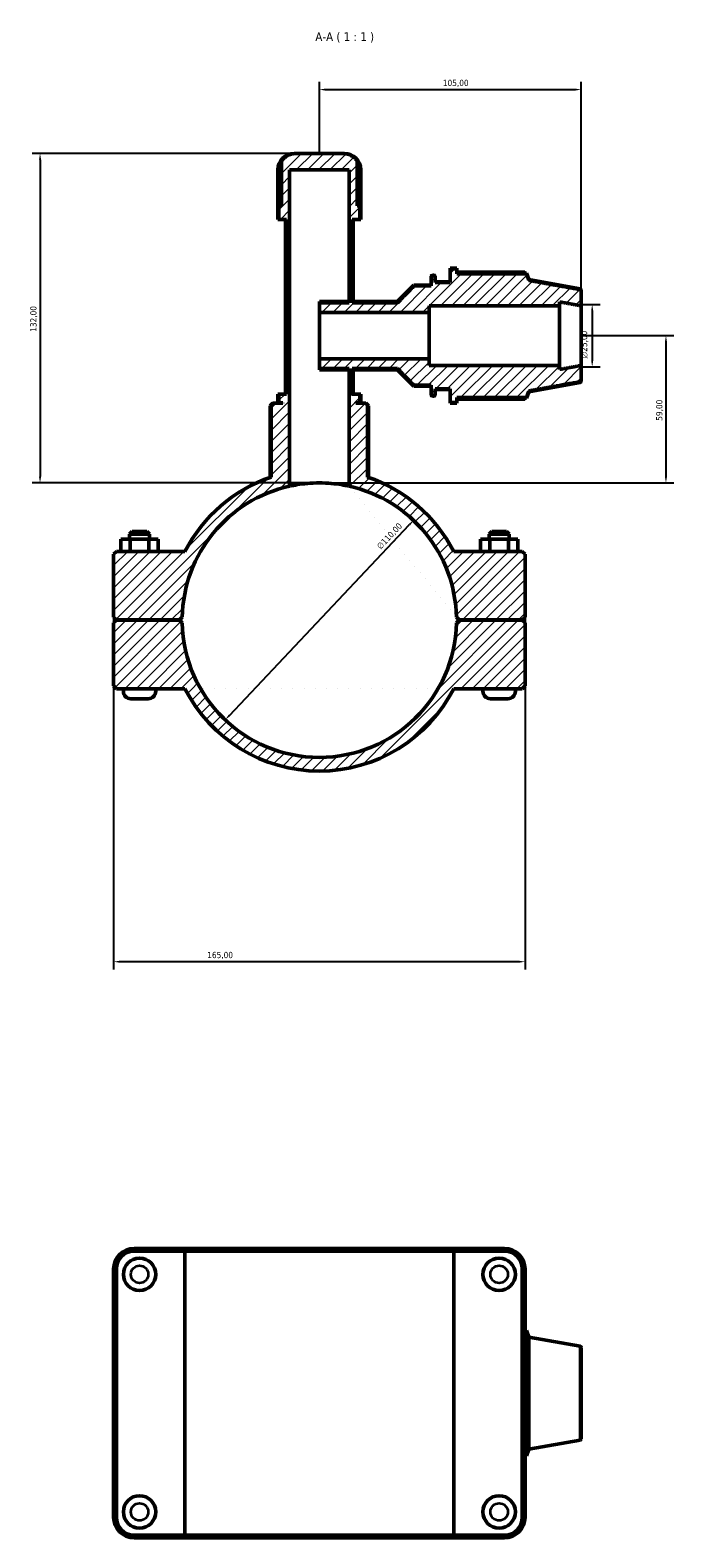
# Model space of a CAD drawing. Header units: millimetres. Extents: x 0 to 904, y -25 to 1297.
# Tile 6 of 6: x 299 to 557, y 693 to 1297. Entities that reach past the tile are written whole.
import ezdxf

# ---------------------------------------------------------------- set-up
doc = ezdxf.new("R2010")
doc.units = ezdxf.units.MM
for name, color, linetype, lineweight in [('Dimension (ISO)', 7, 'Continuous', 25), ('Hatch (ISO)', 7, 'Continuous', 18), ('Symbol (ISO)', 7, 'Continuous', 25), ('Visible (ISO)', 7, 'Continuous', 50), ('Visible Narrow (ISO)', 7, 'Continuous', 35)]:
    doc.layers.add(name, color=color, linetype=linetype, lineweight=lineweight)
doc.styles.add('Label Text (ISO)', font='tahoma.ttf')
doc.styles.add('Note Text (ISO)', font='tahoma.ttf')
doc.dimstyles.new('Default (ISO)', dxfattribs={"dimtxt": 2.5, "dimasz": 2.5, "dimexe": 3.175, "dimexo": 0, "dimgap": 0.762, "dimtad": 1, "dimrnd": 1e-08, "dimzin": 0, "dimtxsty": 'Note Text (ISO)', "dimcen": 0.09, "dimdle": 10, "dimclrd": 256, "dimclre": 256, "dimclrt": 232, "dimazin": 0, "dimtfac": 1.40208, "dimtmove": 0, "dimatfit": 3, "dimfxl": 1, "dimtolj": 1, "dimtzin": 0, "dimlwd": -1, "dimlwe": -1, "dimarcsym": 0})

# ---------------------------------------------------------------- blocks, each defined once
blk = doc.blocks.new('*D7')
at = {"layer": 'Defpoints', "color": 0, "transparency": 16777216}
for p in [(405.93, 1247.79), (303.28, 1115.79), (415.31, 1115.79)]:
    blk.add_point(p, dxfattribs=at)
at = {"layer": 'Dimension (ISO)', "transparency": 16777216}
for p, q in [((405.93, 1247.79), (300.11, 1247.79)), ((303.28, 1245.29), (303.28, 1118.29)), ((415.31, 1115.79), (300.11, 1115.79))]:
    blk.add_line(p, q, dxfattribs=at)
for points in [[(302.86, 1245.29), (303.7, 1245.29), (303.28, 1247.79)], [(302.86, 1118.29), (303.7, 1118.29), (303.28, 1115.79)]]:
    blk.add_solid(points, dxfattribs=at)
at = {"layer": 'Dimension (ISO)', "color": 232, "true_color": 0xca0064, "transparency": 16777216, "insert": (299.35, 1176.34), "char_height": 2.5, "attachment_point": 1, "rotation": 90, "style": 'Note Text (ISO)'}
blk.add_mtext('\\A1;132,00', dxfattribs=at)
blk = doc.blocks.new('*D8')
at = {"layer": 'Defpoints', "color": 0, "transparency": 16777216}
for p in [(520.28, 1187.29), (520.28, 1162.29), (524.71, 1162.29)]:
    blk.add_point(p, dxfattribs=at)
at = {"layer": 'Dimension (ISO)', "transparency": 16777216}
for p, q in [((520.28, 1187.29), (527.88, 1187.29)), ((524.71, 1184.79), (524.71, 1164.79)), ((520.28, 1162.29), (527.88, 1162.29))]:
    blk.add_line(p, q, dxfattribs=at)
for points in [[(524.29, 1184.79), (525.13, 1184.79), (524.71, 1187.29)], [(524.29, 1164.79), (525.13, 1164.79), (524.71, 1162.29)]]:
    blk.add_solid(points, dxfattribs=at)
at = {"layer": 'Dimension (ISO)', "color": 232, "true_color": 0xca0064, "transparency": 16777216, "insert": (520.19, 1165.74), "char_height": 2.5, "attachment_point": 1, "rotation": 90, "style": 'Note Text (ISO)'}
blk.add_mtext('\\A1;\\fAIGDT|b0|i0;\\H2.5000;\\ln\\fTahoma|b0|i0;\\H2.5000;25,00', dxfattribs=at)
blk = doc.blocks.new('*D9')
at = {"layer": 'Defpoints', "color": 0, "transparency": 16777216}
for p in [(453.05, 1100.77), (377.51, 1020.81)]:
    blk.add_point(p, dxfattribs=at)
at = {"layer": 'Dimension (ISO)', "transparency": 16777216}
blk.add_line((379.23, 1022.63), (451.34, 1098.95), dxfattribs=at)
for points in [[(451.03, 1099.24), (451.64, 1098.67), (453.05, 1100.77)], [(378.92, 1022.92), (379.53, 1022.34), (377.51, 1020.81)]]:
    blk.add_solid(points, dxfattribs=at)
at = {"layer": 'Dimension (ISO)', "color": 232, "true_color": 0xca0064, "transparency": 16777216, "insert": (438.04, 1090.67), "char_height": 2.5, "attachment_point": 1, "rotation": 46.62502, "style": 'Note Text (ISO)'}
blk.add_mtext('\\A1;∅110,00', dxfattribs=at)
blk = doc.blocks.new('*D10')
at = {"layer": 'Defpoints', "color": 0, "transparency": 16777216}
for p in [(520.28, 1174.79), (415.31, 1115.79), (554.28, 1115.79)]:
    blk.add_point(p, dxfattribs=at)
at = {"layer": 'Dimension (ISO)', "transparency": 16777216}
for p, q in [((520.28, 1174.79), (557.46, 1174.79)), ((554.28, 1172.29), (554.28, 1118.29)), ((415.31, 1115.79), (557.46, 1115.79))]:
    blk.add_line(p, q, dxfattribs=at)
for points in [[(553.86, 1172.29), (554.7, 1172.29), (554.28, 1174.79)], [(553.86, 1118.29), (554.7, 1118.29), (554.28, 1115.79)]]:
    blk.add_solid(points, dxfattribs=at)
at = {"layer": 'Dimension (ISO)', "color": 232, "true_color": 0xca0064, "transparency": 16777216, "insert": (550.35, 1140.69), "char_height": 2.5, "attachment_point": 1, "rotation": 90, "style": 'Note Text (ISO)'}
blk.add_mtext('\\A1;59,00', dxfattribs=at)
blk = doc.blocks.new('*D11')
at = {"layer": 'Defpoints', "color": 0, "transparency": 16777216}
for p in [(520.28, 1273.4), (415.28, 1247.79), (520.28, 1187.29)]:
    blk.add_point(p, dxfattribs=at)
at = {"layer": 'Dimension (ISO)', "transparency": 16777216}
for p, q in [((415.28, 1247.79), (415.28, 1276.58)), ((520.28, 1187.29), (520.28, 1276.58)), ((417.78, 1273.4), (517.78, 1273.4))]:
    blk.add_line(p, q, dxfattribs=at)
for points in [[(417.78, 1273.82), (417.78, 1272.99), (415.28, 1273.4)], [(517.78, 1273.82), (517.78, 1272.99), (520.28, 1273.4)]]:
    blk.add_solid(points, dxfattribs=at)
at = {"layer": 'Dimension (ISO)', "color": 232, "true_color": 0xca0064, "transparency": 16777216, "insert": (464.83, 1277.34), "char_height": 2.5, "attachment_point": 1, "style": 'Note Text (ISO)'}
blk.add_mtext('\\A1;105,00', dxfattribs=at)
blk = doc.blocks.new('*D12')
at = {"layer": 'Defpoints', "color": 0, "transparency": 16777216}
for p in [(332.78, 1061.94), (497.78, 1061.94), (332.78, 923.89)]:
    blk.add_point(p, dxfattribs=at)
at = {"layer": 'Dimension (ISO)', "transparency": 16777216}
for p, q in [((332.78, 1061.94), (332.78, 920.72)), ((497.78, 1061.94), (497.78, 920.72)), ((495.28, 923.89), (335.28, 923.89))]:
    blk.add_line(p, q, dxfattribs=at)
for points in [[(335.28, 924.31), (335.28, 923.47), (332.78, 923.89)], [(495.28, 924.31), (495.28, 923.47), (497.78, 923.89)]]:
    blk.add_solid(points, dxfattribs=at)
at = {"layer": 'Dimension (ISO)', "color": 232, "true_color": 0xca0064, "transparency": 16777216, "insert": (370.33, 927.83), "char_height": 2.5, "attachment_point": 1, "style": 'Note Text (ISO)'}
blk.add_mtext('\\A1;165,00', dxfattribs=at)

msp = doc.modelspace()

# ---------------------------------------------------------------- hatches: boundary and pattern name
at = {"layer": 'Hatch (ISO)'}
h = msp.add_hatch(dxfattribs=at)
h.set_pattern_fill('ANSI31', color=256, scale=25.4, style=0)
h.set_pattern_definition([(45, (0, 0), (-2.245064, 2.245064), [])])
edge = h.paths.add_edge_path()
edge.add_ellipse((415.2812, 1060.7916), major_axis=(54.988, -1.1499), ratio=1, start_angle=182.3960435, end_angle=360)
edge.add_line((470.2692, 1059.6416), (471.3812, 1060.7416))
edge.add_line((471.3812, 1060.7416), (496.6812, 1060.7416))
edge.add_line((496.6812, 1060.7416), (497.7812, 1059.6416))
edge.add_line((497.7812, 1059.6416), (497.7812, 1034.3916))
edge.add_line((497.7812, 1034.3916), (496.6812, 1033.2916))
edge.add_line((496.6812, 1033.2916), (469.17, 1033.2916))
edge.add_ellipse((415.2812, 1060.7916), major_axis=(-53.8888, -27.5), ratio=1, start_angle=0, end_angle=125.9286164, ccw=False)
edge.add_line((361.3924, 1033.2916), (333.8812, 1033.2916))
edge.add_line((333.8812, 1033.2916), (332.7812, 1034.3916))
edge.add_line((332.7812, 1034.3916), (332.7812, 1059.6416))
edge.add_line((332.7812, 1059.6416), (333.8812, 1060.7416))
edge.add_line((333.8812, 1060.7416), (359.1812, 1060.7416))
edge.add_line((359.1812, 1060.7416), (360.2932, 1059.6416))
edge = h.paths.add_edge_path()
edge.add_spline(control_points=[(434.6167, 1146.6916), (434.0399, 1147.258), (433.4953, 1147.7916)], knot_values=[0, 0, 0, 0.15708024, 0.15708024, 0.15708024], weights=[1, 1.00042936, 1], degree=2, periodic=0)
edge.add_line((433.4953, 1147.7916), (429.964, 1147.7916))
edge.add_line((429.964, 1147.7916), (429.964, 1147.8916))
edge.add_line((429.964, 1147.8916), (431.5218, 1147.8916))
edge.add_line((431.5218, 1147.8916), (431.5218, 1151.3916))
edge.add_line((431.5218, 1151.3916), (428.3961, 1151.3916))
edge.add_line((428.3961, 1151.3916), (428.3961, 1161.6767))
edge.add_line((428.3961, 1161.6767), (446.5622, 1161.6767))
edge.add_spline(control_points=[(446.5622, 1161.6767), (449.191, 1158.9444), (453.1812, 1154.8853)], knot_values=[0, 0, 0, 0.94834284, 0.94834284, 0.94834284], weights=[1, 1.02071624, 1], degree=2, periodic=0)
edge.add_line((453.1812, 1154.8853), (460.1812, 1154.8853))
edge.add_line((460.1812, 1154.8853), (460.1812, 1151.2833))
edge.add_spline(control_points=[(460.1812, 1151.2833), (460.1812, 1151.2206), (460.1958, 1151.1468), (460.2433, 1151.0312), (460.2846, 1150.9688), (460.3721, 1150.8807), (460.4336, 1150.8392), (460.5474, 1150.7918), (460.6197, 1150.7772), (460.6812, 1150.7772)], knot_values=[-0.07450009, -0.07450009, -0.07450009, -0.07450009, -0.05568679, -0.05568679, -0.03699443, -0.03699443, -0.01844124, -0.01844124, 0, 0, 0, 0], degree=3, periodic=0)
edge.add_line((460.6812, 1150.7772), (461.1812, 1150.7772))
edge.add_spline(control_points=[(461.1812, 1150.7772), (461.2427, 1150.7772), (461.315, 1150.7918), (461.4288, 1150.8392), (461.4904, 1150.8807), (461.5778, 1150.9688), (461.6191, 1151.0312), (461.6667, 1151.1468), (461.6812, 1151.2206), (461.6812, 1151.2833)], knot_values=[0, 0, 0, 0, 0.01844124, 0.01844124, 0.03699443, 0.03699443, 0.05568679, 0.05568679, 0.07450009, 0.07450009, 0.07450009, 0.07450009], degree=3, periodic=0)
edge.add_line((461.6812, 1151.2833), (461.6812, 1153.5135))
edge.add_line((461.6812, 1153.5135), (467.7812, 1153.5135))
edge.add_line((467.7812, 1153.5135), (467.7812, 1148.0484))
edge.add_line((467.7812, 1148.0484), (470.4812, 1148.0484))
edge.add_line((470.4812, 1148.0484), (470.4812, 1149.9579))
edge.add_line((470.4812, 1149.9579), (498.3141, 1149.9579))
edge.add_spline(control_points=[(498.3141, 1149.9579), (498.8254, 1151.3782), (499.2812, 1152.6482)], knot_values=[0.19208313, 0.19208313, 0.19208313, 0.48884904, 0.48884904, 0.48884904], weights=[1.00207721, 1.00264323, 1], degree=2, periodic=0)
edge.add_spline(control_points=[(499.2812, 1152.6482), (510.5105, 1154.6559), (519.868, 1156.339)], knot_values=[0, 0, 0, 2.09150505, 2.09150505, 2.09150505], weights=[1, 1.00402193, 1], degree=2, periodic=0)
edge.add_spline(control_points=[(519.868, 1156.339), (519.9043, 1156.3455), (519.94, 1156.3564), (520.0283, 1156.3934), (520.0898, 1156.4351), (520.1774, 1156.5238), (520.2188, 1156.5867), (520.2666, 1156.7034), (520.2812, 1156.7781), (520.2812, 1156.8416)], knot_values=[0.00825735, 0.00825735, 0.00825735, 0.00825735, 0.01839275, 0.01839275, 0.03697356, 0.03697356, 0.05579058, 0.05579058, 0.0748164, 0.0748164, 0.0748164, 0.0748164], degree=3, periodic=0)
edge.add_line((520.2812, 1156.8416), (520.2812, 1162.8564))
edge.add_spline(control_points=[(520.2812, 1162.8564), (516.1822, 1162.0995), (511.5312, 1161.2491)], knot_values=[0, 0, 0, 0.88964119, 0.88964119, 0.88964119], weights=[1, 1.00183866, 1], degree=2, periodic=0)
edge.add_line((511.5312, 1161.2491), (511.5312, 1162.8564))
edge.add_line((511.5312, 1162.8564), (459.2812, 1162.8564))
edge.add_line((459.2812, 1162.8564), (459.2812, 1165.5073))
edge.add_line((459.2812, 1165.5073), (415.2812, 1165.5073))
edge.add_line((415.2812, 1165.5073), (415.2812, 1161.6767))
edge.add_line((415.2812, 1161.6767), (427.2164, 1161.6767))
edge.add_line((427.2164, 1161.6767), (427.2164, 1114.481))
edge.add_ellipse((415.2812, 1060.7916), major_axis=(11.9351, 53.6894), ratio=1, start_angle=283.7310648, end_angle=360, ccw=False)
edge.add_line((470.2692, 1061.9415), (471.3812, 1060.8416))
edge.add_line((471.3812, 1060.8416), (496.6812, 1060.8416))
edge.add_line((496.6812, 1060.8416), (497.7812, 1061.9416))
edge.add_line((497.7812, 1061.9416), (497.7812, 1087.1916))
edge.add_line((497.7812, 1087.1916), (496.6812, 1088.2916))
edge.add_line((496.6812, 1088.2916), (469.17, 1088.2916))
edge.add_ellipse((415.2812, 1060.7916), major_axis=(53.8888, 27.5), ratio=1, start_angle=0, end_angle=44.3259046)
edge.add_line((434.6167, 1118.1186), (434.6167, 1146.6916))
edge = h.paths.add_edge_path()
edge.add_spline(control_points=[(397.0671, 1147.7916), (396.5225, 1147.258), (395.9458, 1146.6916)], knot_values=[0, 0, 0, 0.15708024, 0.15708024, 0.15708024], weights=[1, 1.00042936, 1], degree=2, periodic=0)
edge.add_line((395.9458, 1146.6916), (395.9458, 1118.1186))
edge.add_ellipse((415.2812, 1060.7916), major_axis=(-19.3355, 57.327), ratio=1, start_angle=0, end_angle=44.3259046)
edge.add_line((361.3924, 1088.2916), (333.8812, 1088.2916))
edge.add_line((333.8812, 1088.2916), (332.7812, 1087.1916))
edge.add_line((332.7812, 1087.1916), (332.7812, 1061.9416))
edge.add_line((332.7812, 1061.9416), (333.8812, 1060.8416))
edge.add_line((333.8812, 1060.8416), (359.1812, 1060.8416))
edge.add_line((359.1812, 1060.8416), (360.2932, 1061.9415))
edge.add_ellipse((415.2812, 1060.7916), major_axis=(-54.988, 1.1499), ratio=1, start_angle=283.7310648, end_angle=360, ccw=False)
edge.add_line((403.3461, 1114.481), (403.3461, 1241.1916))
edge.add_line((403.3461, 1241.1916), (427.2164, 1241.1916))
edge.add_line((427.2164, 1241.1916), (427.2164, 1187.9065))
edge.add_line((427.2164, 1187.9065), (415.2812, 1187.9065))
edge.add_line((415.2812, 1187.9065), (415.2812, 1184.0758))
edge.add_line((415.2812, 1184.0758), (459.2812, 1184.0758))
edge.add_line((459.2812, 1184.0758), (459.2812, 1186.7267))
edge.add_line((459.2812, 1186.7267), (511.5312, 1186.7267))
edge.add_line((511.5312, 1186.7267), (511.5312, 1188.3341))
edge.add_spline(control_points=[(511.5312, 1188.3341), (516.1822, 1187.4837), (520.2812, 1186.7267)], knot_values=[0, 0, 0, 0.88964119, 0.88964119, 0.88964119], weights=[1, 1.00183866, 1], degree=2, periodic=0)
edge.add_line((520.2812, 1186.7267), (520.2812, 1192.7416))
edge.add_spline(control_points=[(520.2812, 1192.7416), (520.2812, 1192.805), (520.2666, 1192.8797), (520.2188, 1192.9964), (520.1774, 1193.0593), (520.0898, 1193.148), (520.0283, 1193.1897), (519.94, 1193.2267), (519.9043, 1193.2376), (519.868, 1193.2441)], knot_values=[0.22452488, 0.22452488, 0.22452488, 0.22452488, 0.24355069, 0.24355069, 0.26236771, 0.26236771, 0.28094853, 0.28094853, 0.29108392, 0.29108392, 0.29108392, 0.29108392], degree=3, periodic=0)
edge.add_spline(control_points=[(519.868, 1193.2441), (510.5105, 1194.9272), (499.2812, 1196.9349)], knot_values=[0, 0, 0, 2.09150505, 2.09150505, 2.09150505], weights=[1, 1.00402193, 1], degree=2, periodic=0)
edge.add_spline(control_points=[(499.2812, 1196.9349), (498.8254, 1198.2049), (498.3141, 1199.6252)], knot_values=[0, 0, 0, 0.29676591, 0.29676591, 0.29676591], weights=[1, 1.00264323, 1.00207721], degree=2, periodic=0)
edge.add_line((498.3141, 1199.6252), (470.4812, 1199.6252))
edge.add_line((470.4812, 1199.6252), (470.4812, 1201.5347))
edge.add_line((470.4812, 1201.5347), (467.7812, 1201.5347))
edge.add_line((467.7812, 1201.5347), (467.7812, 1196.0697))
edge.add_line((467.7812, 1196.0697), (461.6812, 1196.0697))
edge.add_line((461.6812, 1196.0697), (461.6812, 1198.2998))
edge.add_spline(control_points=[(461.6812, 1198.2998), (461.6812, 1198.3625), (461.6667, 1198.4364), (461.6191, 1198.552), (461.5778, 1198.6143), (461.4904, 1198.7024), (461.4288, 1198.7439), (461.315, 1198.7914), (461.2427, 1198.8059), (461.1812, 1198.8059)], knot_values=[-0.07450009, -0.07450009, -0.07450009, -0.07450009, -0.05568679, -0.05568679, -0.03699443, -0.03699443, -0.01844124, -0.01844124, 0, 0, 0, 0], degree=3, periodic=0)
edge.add_line((461.1812, 1198.8059), (460.6812, 1198.8059))
edge.add_spline(control_points=[(460.6812, 1198.8059), (460.6197, 1198.8059), (460.5474, 1198.7914), (460.4336, 1198.7439), (460.3721, 1198.7024), (460.2846, 1198.6143), (460.2433, 1198.552), (460.1958, 1198.4364), (460.1812, 1198.3625), (460.1812, 1198.2998)], knot_values=[0, 0, 0, 0, 0.01844124, 0.01844124, 0.03699443, 0.03699443, 0.05568679, 0.05568679, 0.07450009, 0.07450009, 0.07450009, 0.07450009], degree=3, periodic=0)
edge.add_line((460.1812, 1198.2998), (460.1812, 1194.6979))
edge.add_line((460.1812, 1194.6979), (453.1812, 1194.6979))
edge.add_spline(control_points=[(453.1812, 1194.6979), (449.191, 1190.6388), (446.5622, 1187.9065)], knot_values=[0, 0, 0, 0.94834284, 0.94834284, 0.94834284], weights=[1, 1.02071624, 1], degree=2, periodic=0)
edge.add_line((446.5622, 1187.9065), (428.3961, 1187.9065))
edge.add_line((428.3961, 1187.9065), (428.3961, 1221.3916))
edge.add_line((428.3961, 1221.3916), (431.5218, 1221.3916))
edge.add_line((431.5218, 1221.3916), (431.5218, 1226.7916))
edge.add_line((431.5218, 1226.7916), (430.4568, 1226.7916))
edge.add_line((430.4568, 1226.7916), (430.4568, 1244.742))
edge.add_spline(control_points=[(430.4568, 1244.742), (430.4388, 1244.7695), (430.4205, 1244.7968), (430.1524, 1245.1917), (429.8632, 1245.5327), (429.2747, 1246.112), (428.9198, 1246.4022), (428.1566, 1246.9012), (427.7484, 1247.1101), (426.9536, 1247.4324), (426.4922, 1247.5717), (425.5503, 1247.7511), (425.0697, 1247.7916), (424.6301, 1247.7916)], knot_values=[2.36690246, 2.36690246, 2.36690246, 2.36690246, 2.37594084, 2.37594084, 2.49825426, 2.49825426, 2.62368817, 2.62368817, 2.74912208, 2.74912208, 2.88099062, 2.88099062, 3.01285916, 3.01285916, 3.01285916, 3.01285916], degree=3, periodic=0)
edge.add_line((424.6301, 1247.7916), (405.9323, 1247.7916))
edge.add_spline(control_points=[(405.9323, 1247.7916), (405.4927, 1247.7916), (405.0122, 1247.7511), (404.0702, 1247.5717), (403.6089, 1247.4324), (402.8141, 1247.1101), (402.4058, 1246.9012), (401.6426, 1246.4022), (401.2878, 1246.112), (400.6993, 1245.5327), (400.41, 1245.1917), (400.1419, 1244.7968), (400.1237, 1244.7695), (400.1057, 1244.742)], knot_values=[5.0357572, 5.0357572, 5.0357572, 5.0357572, 5.16762574, 5.16762574, 5.29949428, 5.29949428, 5.42492818, 5.42492818, 5.55036209, 5.55036209, 5.67267552, 5.67267552, 5.6817139, 5.6817139, 5.6817139, 5.6817139], degree=3, periodic=0)
edge.add_line((400.1057, 1244.742), (400.1057, 1226.7916))
edge.add_line((400.1057, 1226.7916), (399.0407, 1226.7916))
edge.add_line((399.0407, 1226.7916), (399.0407, 1221.3916))
edge.add_line((399.0407, 1221.3916), (402.1663, 1221.3916))
edge.add_line((402.1663, 1221.3916), (402.1663, 1151.3916))
edge.add_line((402.1663, 1151.3916), (399.0407, 1151.3916))
edge.add_line((399.0407, 1151.3916), (399.0407, 1147.8916))
edge.add_line((399.0407, 1147.8916), (400.5984, 1147.8916))
edge.add_line((400.5984, 1147.8916), (400.5984, 1147.7916))
edge.add_line((400.5984, 1147.7916), (397.0671, 1147.7916))

# ---------------------------------------------------------------- linework, layer by layer
at = {"layer": 'Visible (ISO)'}
for p, q in [((400.1057, 1244.742), (400.1057, 1226.7916)), ((405.9323, 1247.7916), (405.2212, 1247.7916)), ((424.6301, 1247.7916), (405.9323, 1247.7916)), ((425.3413, 1247.7916), (424.6301, 1247.7916)), ((430.4568, 1226.7916), (430.4568, 1244.742)), ((398.6212, 1221.3916), (398.6212, 1241.1916)), ((398.666, 1226.7916), (398.666, 1241.1916)), ((403.3461, 1114.481), (403.3461, 1241.1916)), ((403.3461, 1241.1916), (427.2164, 1241.1916)), ((427.2164, 1241.1916), (427.2164, 1187.9065)), ((431.8964, 1241.1916), (431.8964, 1226.7916)), ((431.9413, 1221.3916), (431.9413, 1241.1916)), ((398.666, 1226.7916), (399.0407, 1226.7916)), ((400.1057, 1226.7916), (399.0407, 1226.7916)), ((399.0407, 1226.7916), (399.0407, 1221.3916)), ((431.5218, 1226.7916), (430.4568, 1226.7916)), ((431.5218, 1221.3916), (431.5218, 1226.7916)), ((431.5218, 1226.7916), (431.8964, 1226.7916)), ((399.0407, 1221.3916), (398.6212, 1221.3916)), ((399.0407, 1221.3916), (402.1663, 1221.3916)), ((401.6503, 1151.3916), (401.6503, 1221.3916)), ((402.1663, 1221.3916), (402.1663, 1151.3916)), ((428.3961, 1187.9065), (428.3961, 1221.3916)), ((428.3961, 1221.3916), (431.5218, 1221.3916)), ((428.9122, 1188.4225), (428.9122, 1221.3916)), ((431.9413, 1221.3916), (431.5218, 1221.3916)), ((460.1812, 1198.2998), (460.1812, 1198.5916)), ((460.1812, 1198.2998), (460.1812, 1194.6979)), ((460.6812, 1199.0916), (461.1812, 1199.0916)), ((461.1812, 1198.8059), (460.6812, 1198.8059)), ((461.6812, 1198.5916), (461.6812, 1198.2998)), ((461.6812, 1196.0697), (461.6812, 1198.2998)), ((461.6812, 1196.3916), (467.7812, 1196.3916)), ((467.7812, 1201.5347), (467.7812, 1201.7916)), ((467.7812, 1201.7916), (470.4812, 1201.7916)), ((470.4812, 1201.5347), (467.7812, 1201.5347)), ((467.7812, 1201.5347), (467.7812, 1196.0697)), ((470.4812, 1201.5347), (470.4812, 1201.7916)), ((470.4812, 1199.6252), (470.4812, 1201.5347)), ((497.6262, 1200.1966), (470.4812, 1200.1966)), ((470.4812, 1199.9016), (498.3141, 1199.9016)), ((498.3141, 1199.6252), (470.4812, 1199.6252)), ((499.2812, 1197.2444), (498.3141, 1199.9016)), ((498.3141, 1199.6252), (498.3141, 1199.9016)), ((499.2812, 1196.9349), (499.2812, 1197.2444)), ((519.868, 1193.6144), (499.2812, 1197.2444)), ((446.5622, 1188.4225), (453.1812, 1195.0416)), ((453.1812, 1194.6979), (453.1812, 1195.0416)), ((453.1812, 1195.0416), (460.1812, 1195.0416)), ((460.1812, 1194.6979), (453.1812, 1194.6979)), ((467.7812, 1196.0697), (461.6812, 1196.0697)), ((520.2812, 1193.122), (520.2812, 1192.7416)), ((520.2812, 1186.7267), (520.2812, 1192.7416)), ((415.2812, 1187.9065), (415.2812, 1188.4225)), ((415.2812, 1188.4225), (427.2164, 1188.4225)), ((427.2164, 1187.9065), (415.2812, 1187.9065)), ((415.2812, 1187.9065), (415.2812, 1184.0758)), ((428.3961, 1187.9065), (428.9122, 1188.4225)), ((446.5622, 1187.9065), (428.3961, 1187.9065)), ((428.9122, 1188.4225), (446.5622, 1188.4225)), ((446.5622, 1187.9065), (446.5622, 1188.4225)), ((459.2812, 1184.0758), (459.2812, 1186.7267)), ((459.2812, 1186.7267), (511.5312, 1186.7267)), ((511.5312, 1186.7267), (511.5312, 1188.3341)), ((511.5312, 1162.8564), (511.5312, 1186.7267)), ((520.2812, 1162.8564), (520.2812, 1186.7267)), ((415.2812, 1184.0758), (459.2812, 1184.0758)), ((415.2812, 1165.5073), (415.2812, 1184.0758)), ((459.2812, 1165.5073), (459.2812, 1184.0758)), ((459.2812, 1165.5073), (415.2812, 1165.5073)), ((415.2812, 1165.5073), (415.2812, 1161.6767)), ((415.2812, 1161.6767), (427.2164, 1161.6767)), ((415.2812, 1161.1606), (415.2812, 1161.6767)), ((415.2812, 1161.1606), (427.2164, 1161.1606)), ((427.2164, 1161.6767), (427.2164, 1114.481)), ((428.3961, 1151.3916), (428.3961, 1161.6767)), ((428.3961, 1161.6767), (446.5622, 1161.6767)), ((428.9122, 1161.1606), (428.3961, 1161.6767)), ((428.9122, 1161.1606), (446.5622, 1161.1606)), ((428.9122, 1151.3916), (428.9122, 1161.1606)), ((446.5622, 1161.1606), (446.5622, 1161.6767)), ((446.5622, 1161.1606), (453.1812, 1154.5416)), ((459.2812, 1162.8564), (459.2812, 1165.5073)), ((511.5312, 1162.8564), (459.2812, 1162.8564)), ((511.5312, 1161.2491), (511.5312, 1162.8564)), ((520.2812, 1156.8416), (520.2812, 1162.8564)), ((453.1812, 1154.8853), (460.1812, 1154.8853)), ((453.1812, 1154.5416), (453.1812, 1154.8853)), ((453.1812, 1154.5416), (460.1812, 1154.5416)), ((460.1812, 1154.8853), (460.1812, 1151.2833)), ((519.868, 1155.9687), (499.2812, 1152.3387)), ((520.2812, 1156.8416), (520.2812, 1156.4611)), ((399.0407, 1151.3916), (398.6212, 1151.3916)), ((398.6212, 1147.8916), (398.6212, 1151.3916)), ((402.1663, 1151.3916), (399.0407, 1151.3916)), ((399.0407, 1151.3916), (399.0407, 1147.8916)), ((431.5218, 1151.3916), (428.3961, 1151.3916)), ((431.5218, 1147.8916), (431.5218, 1151.3916)), ((431.9413, 1151.3916), (431.5218, 1151.3916)), ((431.9413, 1147.8916), (431.9413, 1151.3916)), ((460.1812, 1150.9916), (460.1812, 1151.2833)), ((460.6812, 1150.7772), (461.1812, 1150.7772)), ((460.6812, 1150.4916), (461.1812, 1150.4916)), ((461.6812, 1151.2833), (461.6812, 1153.5135)), ((461.6812, 1153.5135), (467.7812, 1153.5135)), ((461.6812, 1153.1916), (467.7812, 1153.1916)), ((461.6812, 1151.2833), (461.6812, 1150.9916)), ((467.7812, 1153.5135), (467.7812, 1148.0484)), ((467.7812, 1148.0484), (470.4812, 1148.0484)), ((467.7812, 1147.7916), (467.7812, 1148.0484)), ((470.4812, 1148.0484), (470.4812, 1149.9579)), ((470.4812, 1149.9579), (498.3141, 1149.9579)), ((470.4812, 1149.6816), (498.3141, 1149.6816)), ((470.4812, 1149.3865), (497.6262, 1149.3865)), ((470.4812, 1147.7916), (470.4812, 1148.0484)), ((499.2812, 1152.3387), (498.3141, 1149.6816)), ((498.3141, 1149.6816), (498.3141, 1149.9579)), ((499.2812, 1152.3387), (499.2812, 1152.6482)), ((396.6921, 1147.7916), (395.5921, 1146.6916)), ((395.9458, 1146.6916), (395.5921, 1146.6916)), ((395.5921, 1117.9981), (395.5921, 1146.6916)), ((395.9458, 1146.6916), (395.9458, 1118.1186)), ((396.6921, 1147.7916), (397.0671, 1147.7916)), ((400.5984, 1147.7916), (397.0671, 1147.7916)), ((399.0407, 1147.8916), (398.6212, 1147.8916)), ((399.0407, 1147.8916), (400.5984, 1147.8916)), ((400.1357, 1147.7916), (400.1357, 1147.8916)), ((400.5984, 1147.8916), (400.5984, 1147.7916)), ((429.964, 1147.7916), (429.964, 1147.8916)), ((429.964, 1147.8916), (431.5218, 1147.8916)), ((433.4953, 1147.7916), (429.964, 1147.7916)), ((430.4267, 1147.7916), (430.4267, 1147.8916)), ((431.9413, 1147.8916), (431.5218, 1147.8916)), ((433.4953, 1147.7916), (433.8704, 1147.7916)), ((433.8704, 1147.7916), (434.9704, 1146.6916)), ((434.6167, 1118.1186), (434.6167, 1146.6916)), ((434.9704, 1146.6916), (434.6167, 1146.6916)), ((434.9704, 1117.9981), (434.9704, 1146.6916)), ((467.7812, 1147.7916), (470.4812, 1147.7916)), ((340.2812, 1096.2916), (339.1812, 1095.1916)), ((347.1812, 1095.1916), (339.1812, 1095.1916)), ((339.1812, 1093.2916), (339.1812, 1095.1916)), ((340.2812, 1096.2916), (346.0812, 1096.2916)), ((346.0812, 1096.2916), (347.1812, 1095.1916)), ((347.1812, 1093.2916), (347.1812, 1095.1916)), ((484.4812, 1096.2916), (483.3812, 1095.1916)), ((483.3812, 1095.1916), (491.3812, 1095.1916)), ((483.3812, 1095.1916), (483.3812, 1093.2916)), ((490.2812, 1096.2916), (484.4812, 1096.2916)), ((490.2812, 1096.2916), (491.3812, 1095.1916)), ((491.3812, 1095.1916), (491.3812, 1093.2916)), ((333.8812, 1088.2916), (332.7812, 1087.1916)), ((361.3924, 1088.2916), (333.8812, 1088.2916)), ((335.6758, 1093.2916), (339.4633, 1093.2916)), ((335.6758, 1088.2916), (335.6758, 1093.2916)), ((339.4633, 1093.2916), (346.9688, 1093.2916)), ((339.4633, 1088.2916), (339.4633, 1093.2916)), ((346.9688, 1093.2916), (350.6867, 1093.2916)), ((346.9688, 1088.2916), (346.9688, 1093.2916)), ((350.6867, 1088.2916), (350.6867, 1093.2916)), ((496.6812, 1088.2916), (469.17, 1088.2916)), ((483.5937, 1093.2916), (479.8758, 1093.2916)), ((479.8758, 1088.2916), (479.8758, 1093.2916)), ((483.5937, 1088.2916), (483.5937, 1093.2916)), ((491.0991, 1093.2916), (483.5937, 1093.2916)), ((491.0991, 1088.2916), (491.0991, 1093.2916)), ((494.8867, 1093.2916), (491.0991, 1093.2916)), ((494.8867, 1088.2916), (494.8867, 1093.2916)), ((497.7812, 1087.1916), (496.6812, 1088.2916)), ((332.7812, 1087.1916), (332.7812, 1061.9416)), ((497.7812, 1061.9416), (497.7812, 1087.1916)), ((332.7812, 1061.9416), (333.8812, 1060.8416)), ((333.8812, 1060.7416), (332.7812, 1059.6416)), ((332.7812, 1059.6416), (332.7812, 1034.3916)), ((333.8812, 1060.8416), (359.1812, 1060.8416)), ((359.1812, 1060.7416), (333.8812, 1060.7416)), ((336.6812, 1060.7416), (336.6812, 1060.8416)), ((349.6812, 1060.7416), (349.6812, 1060.8416)), ((359.1812, 1060.8416), (360.2932, 1061.9415)), ((360.2932, 1059.6416), (359.1812, 1060.7416)), ((470.2692, 1061.9415), (471.3812, 1060.8416)), ((471.3812, 1060.7416), (470.2692, 1059.6416)), ((471.3812, 1060.8416), (496.6812, 1060.8416)), ((496.6812, 1060.7416), (471.3812, 1060.7416)), ((480.8812, 1060.8416), (480.8812, 1060.7416)), ((493.8812, 1060.8416), (493.8812, 1060.7416)), ((496.6812, 1060.8416), (497.7812, 1061.9416)), ((497.7812, 1059.6416), (496.6812, 1060.7416)), ((497.7812, 1034.3916), (497.7812, 1059.6416)), ((332.7812, 1034.3916), (333.8812, 1033.2916)), ((333.8812, 1033.2916), (361.3924, 1033.2916)), ((336.6812, 1032.2916), (336.6812, 1033.2916)), ((349.6812, 1032.2916), (349.6812, 1033.2916)), ((469.17, 1033.2916), (496.6812, 1033.2916)), ((480.8812, 1033.2916), (480.8812, 1032.2916)), ((493.8812, 1033.2916), (493.8812, 1032.2916)), ((496.6812, 1033.2916), (497.7812, 1034.3916)), ((346.6812, 1029.2916), (339.6812, 1029.2916)), ((483.8812, 1029.2916), (490.8812, 1029.2916)), ((362.0703, 809.0008), (341.0312, 809.0008)), ((341.0312, 807.9008), (361.3924, 807.9008)), ((469.17, 807.9008), (361.3924, 807.9008)), ((361.3924, 694.1008), (361.3924, 807.9008)), ((362.0703, 809.0008), (468.4921, 809.0008)), ((489.5312, 809.0008), (468.4921, 809.0008)), ((469.17, 807.9008), (489.5312, 807.9008)), ((469.17, 694.1008), (469.17, 807.9008)), ((332.7812, 800.7508), (332.7812, 701.2508)), ((333.8812, 701.2508), (333.8812, 800.7508)), ((496.6812, 800.7508), (496.6812, 701.2508)), ((497.7812, 701.2508), (497.7812, 800.7508)), ((497.7812, 773.9921), (498.0193, 773.9921)), ((497.7975, 776.1108), (498.3141, 776.1108)), ((498.3141, 774.9486), (498.0193, 775.7211)), ((498.0193, 773.9921), (498.3141, 773.2736)), ((498.3141, 774.9486), (498.3141, 776.1108)), ((499.2812, 773.4537), (498.3141, 776.1108)), ((499.2812, 728.5479), (499.2812, 773.4537)), ((519.868, 769.8236), (499.2812, 773.4537)), ((497.7812, 773.2736), (498.3141, 773.2736)), ((498.3141, 762.5953), (498.3141, 773.2736)), ((520.2812, 769.3312), (520.2812, 732.6703)), ((498.0193, 762.9693), (497.7812, 762.9693)), ((498.3141, 762.5953), (498.0193, 762.9693)), ((497.7812, 758.7951), (498.0193, 758.7951)), ((497.7812, 758.5515), (498.3141, 758.5515)), ((498.0193, 758.7951), (498.3141, 758.5515)), ((498.3141, 743.4501), (498.3141, 758.5515)), ((497.7812, 743.4501), (498.3141, 743.4501)), ((498.0193, 743.2065), (497.7812, 743.2065)), ((498.3141, 743.4501), (498.0193, 743.2065)), ((497.7812, 739.0323), (498.0193, 739.0323)), ((498.0193, 739.0323), (498.3141, 739.4063)), ((498.3141, 728.7279), (498.3141, 739.4063)), ((519.868, 732.1779), (499.2812, 728.5479)), ((497.7812, 728.7279), (498.3141, 728.7279)), ((498.0193, 728.0095), (497.7812, 728.0095)), ((497.7975, 725.8908), (498.3141, 725.8908)), ((498.3141, 728.7279), (498.0193, 728.0095)), ((498.0193, 726.2804), (498.3141, 727.053)), ((499.2812, 728.5479), (498.3141, 725.8908)), ((498.3141, 725.8908), (498.3141, 727.053)), ((361.3924, 694.1008), (341.0312, 694.1008)), ((341.0312, 693.0008), (362.0703, 693.0008)), ((361.3924, 694.1008), (469.17, 694.1008)), ((468.4921, 693.0008), (362.0703, 693.0008)), ((468.4921, 693.0008), (489.5312, 693.0008)), ((489.5312, 694.1008), (469.17, 694.1008))]:
    msp.add_line(p, q, dxfattribs=at)
for centre in [(343.1812, 798.6008), (487.3812, 798.6008), (343.1812, 703.4008), (487.3812, 703.4008)]:
    msp.add_circle(centre, 6.5, dxfattribs=at)
for centre, radius, start, end in [((405.2212, 1241.1916), 6.6, 90, 180), ((425.3413, 1241.1916), 6.6, 0, 90), ((460.6812, 1198.5916), 0.5, 90, 180), ((461.1812, 1198.5916), 0.5, 0, 90), ((519.7812, 1193.122), 0.5, 0, 80), ((519.7812, 1156.4611), 0.5, 280, 0), ((460.6812, 1150.9916), 0.5, 180, 270), ((461.1812, 1150.9916), 0.5, 270, 0), ((415.2812, 1060.7916), 60.5, 108.6384036, 152.9643082), ((415.2812, 1060.7916), 60.5, 27.0356918, 71.3615964), ((415.2812, 1060.7916), 55, 102.533043, 178.8019782), ((415.2812, 1060.7916), 55, 1.1980218, 77.466957), ((415.2812, 1060.7916), 55, 181.1980218, 358.8019782), ((415.2812, 1060.7916), 60.5, 207.0356918, 332.9643082), ((339.6812, 1032.2916), 3, 180, 270), ((346.6812, 1032.2916), 3, 270, 0), ((483.8812, 1032.2916), 3, 180, 270), ((490.8812, 1032.2916), 3, 270, 0), ((341.0312, 800.7508), 8.25, 90, 180), ((341.0312, 800.7508), 7.15, 90, 180), ((489.5312, 800.7508), 8.25, 0, 90), ((489.5312, 800.7508), 7.15, 0, 90), ((519.7812, 769.3312), 0.5, 0, 80), ((519.7812, 732.6703), 0.5, 280, 0), ((341.0312, 701.2508), 8.25, 180, 270), ((341.0312, 701.2508), 7.15, 180, 270), ((489.5312, 701.2508), 8.25, 270, 0), ((489.5312, 701.2508), 7.15, 270, 0)]:
    msp.add_arc(centre, radius, start, end, dxfattribs=at)
for points, knots in [([(398.666, 1241.1916), (398.666, 1241.5166), (398.7013, 1241.9001), (398.8226, 1242.5653), (398.9411, 1242.959), (399.2387, 1243.6743), (399.4959, 1244.0829), (399.8443, 1244.4939), (399.9745, 1244.6271), (400.1057, 1244.742)], [0.877104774, 0.877104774, 0.877104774, 0.877104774, 0.974601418, 0.974601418, 1.089512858, 1.089512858, 1.253730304, 1.253730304, 1.332226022, 1.332226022, 1.332226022, 1.332226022]), ([(405.9323, 1247.7916), (405.4927, 1247.7916), (405.0122, 1247.7511), (404.0702, 1247.5717), (403.6089, 1247.4324), (402.8141, 1247.1101), (402.4058, 1246.9012), (401.6426, 1246.4022), (401.2878, 1246.112), (400.6993, 1245.5327), (400.41, 1245.1917), (400.1419, 1244.7968), (400.1237, 1244.7695), (400.1057, 1244.742)], [5.035757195, 5.035757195, 5.035757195, 5.035757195, 5.167625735, 5.167625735, 5.299494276, 5.299494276, 5.424928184, 5.424928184, 5.550362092, 5.550362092, 5.672675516, 5.672675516, 5.681713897, 5.681713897, 5.681713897, 5.681713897]), ([(430.4568, 1244.742), (430.4388, 1244.7695), (430.4205, 1244.7968), (430.1524, 1245.1917), (429.8632, 1245.5327), (429.2747, 1246.112), (428.9198, 1246.4022), (428.1566, 1246.9012), (427.7484, 1247.1101), (426.9536, 1247.4324), (426.4922, 1247.5717), (425.5503, 1247.7511), (425.0697, 1247.7916), (424.6301, 1247.7916)], [2.366902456, 2.366902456, 2.366902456, 2.366902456, 2.375940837, 2.375940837, 2.498254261, 2.498254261, 2.623688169, 2.623688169, 2.749122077, 2.749122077, 2.880990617, 2.880990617, 3.012859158, 3.012859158, 3.012859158, 3.012859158]), ([(430.4568, 1244.742), (430.5879, 1244.6271), (430.7182, 1244.4939), (431.0666, 1244.0829), (431.3237, 1243.6743), (431.6213, 1242.959), (431.7399, 1242.5653), (431.8612, 1241.9001), (431.8964, 1241.5166), (431.8964, 1241.1916)], [2.176193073, 2.176193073, 2.176193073, 2.176193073, 2.254688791, 2.254688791, 2.418906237, 2.418906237, 2.533817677, 2.533817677, 2.631314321, 2.631314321, 2.631314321, 2.631314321]), ([(460.6812, 1198.8059), (460.6197, 1198.8059), (460.5474, 1198.7914), (460.4336, 1198.7439), (460.3721, 1198.7024), (460.2846, 1198.6143), (460.2433, 1198.552), (460.1958, 1198.4364), (460.1812, 1198.3625), (460.1812, 1198.2998)], [0, 0, 0, 0, 0.0184412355, 0.0184412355, 0.0369944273, 0.0369944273, 0.0556867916, 0.0556867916, 0.0745000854, 0.0745000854, 0.0745000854, 0.0745000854]), ([(461.6812, 1198.2998), (461.6812, 1198.3625), (461.6667, 1198.4364), (461.6191, 1198.552), (461.5778, 1198.6143), (461.4904, 1198.7024), (461.4288, 1198.7439), (461.315, 1198.7914), (461.2427, 1198.8059), (461.1812, 1198.8059)], [-0.0745000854, -0.0745000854, -0.0745000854, -0.0745000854, -0.0556867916, -0.0556867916, -0.0369944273, -0.0369944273, -0.0184412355, -0.0184412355, 0, 0, 0, 0]), ([(520.2812, 1192.7416), (520.2812, 1192.805), (520.2666, 1192.8797), (520.2188, 1192.9964), (520.1774, 1193.0593), (520.0898, 1193.148), (520.0283, 1193.1897), (519.94, 1193.2267), (519.9043, 1193.2376), (519.868, 1193.2441)], [0.2245248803, 0.2245248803, 0.2245248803, 0.2245248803, 0.2435506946, 0.2435506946, 0.2623677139, 0.2623677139, 0.2809485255, 0.2809485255, 0.2910839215, 0.2910839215, 0.2910839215, 0.2910839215]), ([(519.868, 1156.339), (519.9043, 1156.3455), (519.94, 1156.3564), (520.0283, 1156.3934), (520.0898, 1156.4351), (520.1774, 1156.5238), (520.2188, 1156.5867), (520.2666, 1156.7034), (520.2812, 1156.7781), (520.2812, 1156.8416)], [0.0082573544, 0.0082573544, 0.0082573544, 0.0082573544, 0.0183927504, 0.0183927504, 0.036973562, 0.036973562, 0.0557905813, 0.0557905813, 0.0748163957, 0.0748163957, 0.0748163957, 0.0748163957]), ([(460.1812, 1151.2833), (460.1812, 1151.2206), (460.1958, 1151.1468), (460.2433, 1151.0312), (460.2846, 1150.9688), (460.3721, 1150.8807), (460.4336, 1150.8392), (460.5474, 1150.7918), (460.6197, 1150.7772), (460.6812, 1150.7772)], [-0.0745000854, -0.0745000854, -0.0745000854, -0.0745000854, -0.0556867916, -0.0556867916, -0.0369944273, -0.0369944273, -0.0184412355, -0.0184412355, 0, 0, 0, 0]), ([(461.1812, 1150.7772), (461.2427, 1150.7772), (461.315, 1150.7918), (461.4288, 1150.8392), (461.4904, 1150.8807), (461.5778, 1150.9688), (461.6191, 1151.0312), (461.6667, 1151.1468), (461.6812, 1151.2206), (461.6812, 1151.2833)], [0, 0, 0, 0, 0.0184412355, 0.0184412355, 0.0369944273, 0.0369944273, 0.0556867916, 0.0556867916, 0.0745000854, 0.0745000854, 0.0745000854, 0.0745000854]), ([(427.2148, 1114.4816), (427.1022, 1114.5065), (426.9729, 1114.5347), (426.1879, 1114.7033), (425.2268, 1114.8965), (423.0134, 1115.2569), (421.6115, 1115.4479), (418.5333, 1115.7171), (416.8566, 1115.7916), (413.7058, 1115.7916), (412.0291, 1115.7171), (408.951, 1115.4479), (407.549, 1115.2569), (405.3356, 1114.8965), (404.3746, 1114.7033), (403.5896, 1114.5347), (403.4602, 1114.5065), (403.3477, 1114.4816)], [0.36437529, 0.36437529, 0.36437529, 0.36437529, 0.47266335, 0.47266335, 0.9453267, 0.9453267, 1.41794539, 1.41794539, 1.89056408, 1.89056408, 2.36318277, 2.36318277, 2.83580145, 2.83580145, 3.3084648, 3.3084648, 3.41675287, 3.41675287, 3.41675287, 3.41675287])]:
    msp.add_open_spline(points, degree=3, knots=knots, dxfattribs=at)
for points, weights in [([(497.7975, 1199.9016), (497.7133, 1200.0478), (497.6262, 1200.1966)], [1.00157248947, 1.00086008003, 1]), ([(499.2812, 1196.9349), (498.8254, 1198.2049), (498.3141, 1199.6252)], [1, 1.00264323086, 1.00207720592]), ([(519.868, 1193.2441), (510.5105, 1194.9272), (499.2812, 1196.9349)], [1, 1.00402193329, 1]), ([(453.1812, 1194.6979), (449.191, 1190.6388), (446.5622, 1187.9065)], [1, 1.02071623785, 1]), ([(511.5312, 1188.3341), (516.1822, 1187.4837), (520.2812, 1186.7267)], [1, 1.00183865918, 1]), ([(446.5622, 1161.6767), (449.191, 1158.9444), (453.1812, 1154.8853)], [1, 1.02071623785, 1]), ([(520.2812, 1162.8564), (516.1822, 1162.0995), (511.5312, 1161.2491)], [1, 1.00183865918, 1]), ([(499.2812, 1152.6482), (510.5105, 1154.6559), (519.868, 1156.339)], [1, 1.00402193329, 1]), ([(497.6262, 1149.3865), (497.7133, 1149.5353), (497.7975, 1149.6816)], [1, 1.00086008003, 1.00157248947]), ([(498.3141, 1149.9579), (498.8254, 1151.3782), (499.2812, 1152.6482)], [1.00207720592, 1.00264323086, 1]), ([(397.0671, 1147.7916), (396.5225, 1147.258), (395.9458, 1146.6916)], [1, 1.00042936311, 1]), ([(434.6167, 1146.6916), (434.0399, 1147.258), (433.4953, 1147.7916)], [1, 1.00042936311, 1]), ([(497.7812, 776.139), (497.9032, 775.9275), (498.0193, 775.7211)], [1.00143372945, 1.00248480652, 1.00322691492]), ([(498.0193, 773.9921), (497.9032, 774.4252), (497.7812, 774.8693)], [1.00322691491, 1.00248480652, 1.00143372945]), ([(497.7812, 762.6831), (497.9032, 762.828), (498.0193, 762.9693)], [1.00143372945, 1.00248480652, 1.00322691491]), ([(498.0193, 758.7951), (497.9032, 759.2013), (497.7812, 759.6178)], [1.00322691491, 1.00248480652, 1.00143372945]), ([(497.7812, 742.3838), (497.9032, 742.8003), (498.0193, 743.2065)], [1.00143372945, 1.00248480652, 1.00322691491]), ([(498.0193, 739.0323), (497.9032, 739.1736), (497.7812, 739.3185)], [1.00322691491, 1.00248480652, 1.00143372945]), ([(497.7812, 727.1323), (497.9032, 727.5763), (498.0193, 728.0095)], [1.00143372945, 1.00248480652, 1.00322691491]), ([(498.0193, 726.2804), (497.9032, 726.0741), (497.7812, 725.8626)], [1.00322691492, 1.00248480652, 1.00143372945])]:
    msp.add_rational_spline(points, weights, degree=2, dxfattribs=at)
for points in [[(362.0703, 809.0008), (361.8432, 808.6345), (361.6172, 808.2678), (361.3924, 807.9008)], [(468.4921, 809.0008), (468.7193, 808.6345), (468.9452, 808.2678), (469.17, 807.9008)], [(362.0703, 693.0008), (361.8432, 693.3671), (361.6172, 693.7338), (361.3924, 694.1008)], [(468.4921, 693.0008), (468.7193, 693.3671), (468.9452, 693.7338), (469.17, 694.1008)]]:
    msp.add_open_spline(points, degree=3, dxfattribs=at)
at = {"layer": 'Visible Narrow (ISO)'}
for p, q in [((341.0312, 807.9558), (341.0312, 808.9458)), ((489.5312, 807.9558), (489.5312, 808.9458)), ((333.8262, 800.7508), (332.8362, 800.7508)), ((496.7362, 800.7508), (497.7262, 800.7508)), ((519.868, 732.4097), (519.868, 769.5919)), ((333.8262, 701.2508), (332.8362, 701.2508)), ((496.7362, 701.2508), (497.7262, 701.2508)), ((341.0312, 694.0458), (341.0312, 693.0558)), ((489.5312, 694.0458), (489.5312, 693.0558))]:
    msp.add_line(p, q, dxfattribs=at)
for centre in [(343.1812, 798.6008), (487.3812, 798.6008), (343.1812, 703.4008), (487.3812, 703.4008)]:
    msp.add_circle(centre, 3.5, dxfattribs=at)

# ---------------------------------------------------------------- texts
at = {"layer": 'Symbol (ISO)', "insert": (413.6697, 1292.2271), "char_height": 3.5, "attachment_point": 7, "style": 'Label Text (ISO)'}
msp.add_mtext('A-A ( 1 : 1 )', dxfattribs=at)

# ---------------------------------------------------------------- dimensions: what is measured, and where the dimension line sits
at = {"layer": 'Dimension (ISO)'}
for base, p1, p2, angle, picture, middle in [((520.2812, 1273.4017), (415.2812, 1247.7916), (520.2812, 1187.2916), 180, '*D11', (469.7812, 1273.4017)), ((303.2812, 1115.7911), (405.9323, 1247.7916), (415.3086, 1115.7911), 90, '*D7', (303.2812, 1181.2915)), ((554.2812, 1115.7911), (520.2812, 1174.7916), (415.3086, 1115.7911), 90, '*D10', (554.2812, 1144.7915)), ((332.7812, 923.8916), (497.7812, 1061.9416), (332.7812, 1061.9416), 180, '*D12', (375.2812, 923.8916))]:
    dim = msp.add_linear_dim(base=base, p1=p1, p2=p2, angle=angle, dimstyle='Default (ISO)', override={"dimdec": 2, "dimtp": 0, "dimtm": 0, "dimtdec": 2, "dimtofl": 0, "dimatfit": 1}, dxfattribs=at)
    dim.commit()
    dim.dimension.update_dxf_attribs({"geometry": picture, "text_midpoint": middle, "dimtype": 160})
dim = msp.add_linear_dim(base=(524.7098, 1162.2916), p1=(520.2812, 1187.2916), p2=(520.2812, 1162.2916), angle=90, text='\\fAIGDT|b0|i0;\\H2.5000;\\ln\\fTahoma|b0|i0;\\H2.5000;<>', dimstyle='Default (ISO)', override={"dimdec": 2, "dimtp": 0, "dimtm": 0, "dimtdec": 2, "dimtofl": 0, "dimatfit": 1}, dxfattribs=at)
dim.commit()
dim.dimension.update_dxf_attribs({"geometry": '*D8', "text_midpoint": (524.7098, 1171.2916), "dimtype": 160})
dim = msp.add_diameter_dim_2p(p1=(377.5089, 1020.8135), p2=(453.0536, 1100.7697), dimstyle='Default (ISO)', override={"dimdec": 2, "dimlfac": 1, "dimtp": 0, "dimtm": 0, "dimtdec": 2, "dimatfit": 2}, dxfattribs=at)
dim.commit()
dim.dimension.update_dxf_attribs({"geometry": '*D9', "text_midpoint": (445.3446, 1092.6105), "dimtype": 163})

doc.saveas('drawing.dxf')
